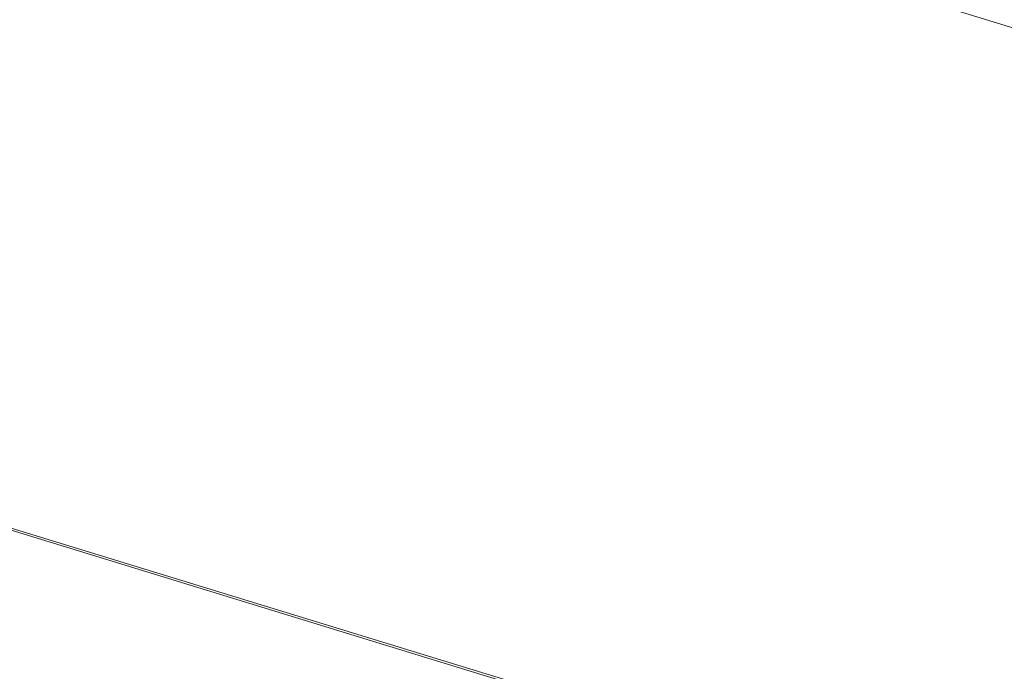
# Model space of a CAD drawing. Header units: millimetres. Extents: x -2220 to 52371, y -4077 to 6953.
# Tile 122 of 256: x 5770 to 6876, y 3300 to 4032. Entities that reach past the tile are written whole.
import ezdxf

# ---------------------------------------------------------------- set-up
doc = ezdxf.new("R2010")
doc.units = ezdxf.units.MM
doc.header["$MEASUREMENT"] = 0
doc.linetypes.add('Wipeout_Contour', pattern=[1000, 0, -1000])
doc.layers.add('Nuevo_08_E_Envans secs', color=7, linetype='Continuous')
doc.layers.add('Nuevo_14_PAV_Soft Light Grey 0554', color=7, linetype='Continuous')
for name, color, linetype, lineweight in [('Nuevo_08_E_Envans secs_Pluma_Nº__1', 7, 'Continuous', 5), ('Nuevo_08_E_Envans secs_Pluma_Nº__47', 7, 'Continuous', 20), ('Nuevo_14_PAV_Soft Light Grey 0554_Pluma_Nº__89', 7, 'Continuous', 5)]:
    doc.layers.add(name, color=color, linetype=linetype, lineweight=lineweight)
doc.layers.add('Nuevo_08_E_Envans secs_Pluma_Nº__177', color=7, linetype='Continuous', lineweight=15, true_color=0xf7e046)

# ---------------------------------------------------------------- blocks, each defined once
blk = doc.blocks.new('Elem Sección_114_1')
at = {"color": 254, "linetype": 'Wipeout_Contour', "lineweight": 0, "ltscale": 48500.573799}
blk.add_wipeout([(4039.9, 4907.8), (4052.6, 4903.8), (9215.5, 3319.4), (9228.3, 3315.5), (9233.4, 3325.2), (4045, 4917.5)], dxfattribs=at).dxf.layer = 'Nuevo_08_E_Envans secs'
at = {"color": 254, "linetype": 'Wipeout_Contour', "lineweight": 0, "ltscale": 32294.627447}
blk.add_wipeout([(4047.5, 4894.1), (9210.3, 3309.7), (9215.5, 3319.4), (4052.6, 4903.8)], dxfattribs=at).dxf.layer = 'Nuevo_08_E_Envans secs'
at = {"layer": 'Nuevo_08_E_Envans secs_Pluma_Nº__177', "linetype": 'Continuous', "lineweight": 15, "true_color": 0xf7e046}
h = blk.add_hatch(dxfattribs=at)
h.set_pattern_fill('Panellat_HPL_0001', color=53, style=0, pattern_type=2)
h.set_pattern_definition([(45, (0, 0), (-183.848, 183.848), [195, -65]), (45, (7e-14, 183.85), (-183.848, 183.848), [195, -65])])
h.paths.add_polyline_path([(4047.5, 4894.1), (9210.3, 3309.7), (9215.5, 3319.4), (4052.6, 4903.8)])
at = {"layer": 'Nuevo_08_E_Envans secs_Pluma_Nº__1', "color": 7, "linetype": 'Continuous', "lineweight": 5}
blk.add_line((4060.3, 4890.2), (9197.5, 3313.6), dxfattribs=at)
at = {"layer": 'Nuevo_08_E_Envans secs_Pluma_Nº__47', "color": 7, "linetype": 'Continuous', "lineweight": 20}
blk.add_line((4060.3, 3982.5), (7935.5, 2793.2), dxfattribs=at)
blk = doc.blocks.new('Elem Sección_116_1')
at = {"layer": 'Nuevo_14_PAV_Soft Light Grey 0554_Pluma_Nº__89', "color": 7, "linetype": 'Continuous', "lineweight": 5}
blk.add_line((7934.4, 2791.1), (4063.6, 3979), dxfattribs=at)

msp = doc.modelspace()

# ---------------------------------------------------------------- block references
at = {"layer": 'Nuevo_08_E_Envans secs', "lineweight": 0}
msp.add_blockref('Elem Sección_114_1', (0, 0), dxfattribs=at)

# ---------------------------------------------------------------- next in the draw order: block references
at = {"layer": 'Nuevo_14_PAV_Soft Light Grey 0554', "lineweight": 0}
msp.add_blockref('Elem Sección_116_1', (0, 0), dxfattribs=at)

doc.saveas('drawing.dxf')
